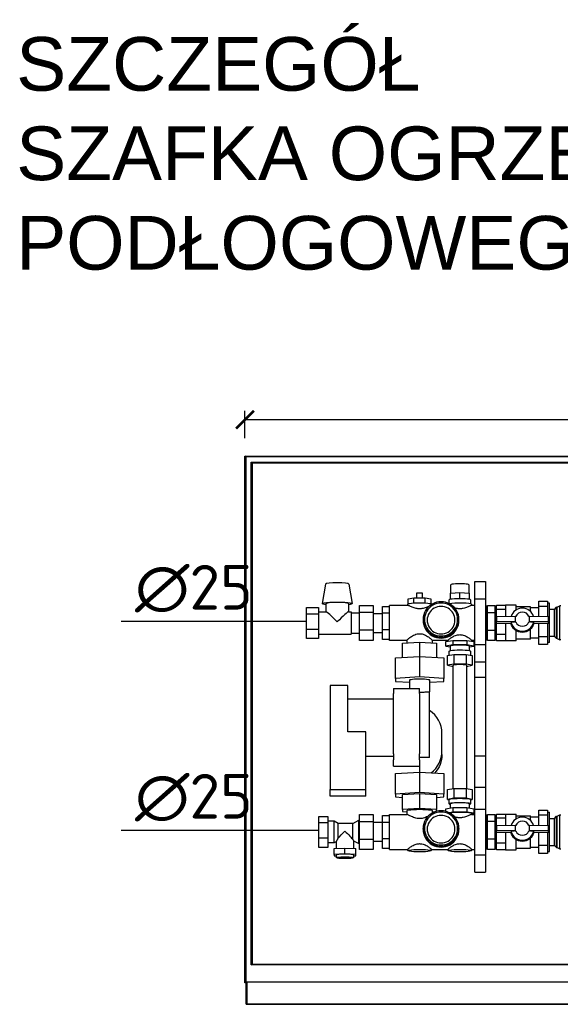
# Model space of a CAD drawing. Header units: millimetres. Extents: x -6697 to 21546, y -3389 to 18959.
# Tile 143 of 153: x 6585 to 6887, y 17878 to 18428. Entities that reach past the tile are written whole.
import ezdxf

# ---------------------------------------------------------------- set-up
doc = ezdxf.new("R2010")
doc.units = ezdxf.units.MM
doc.layers.add('2DH_PLS_P', color=5, linetype='Continuous', lineweight=25, true_color=0x0000ff)
doc.layers.add('2DH_PLS_Z', color=240, linetype='Continuous', lineweight=25, true_color=0xff003f)
doc.layers.add('JK-linie pomocnicze', color=40, linetype='Continuous', true_color=0xffbf00)
for name, color, linetype in [('JK-opis', 131, 'Continuous'), ('JK-ramka i tabelka', 1, 'Continuous'), ('opisy', 7, 'Continuous')]:
    doc.layers.add(name, color=color, linetype=linetype)
doc.styles.get("Standard").update_dxf_attribs({"font": 'arial.ttf'})
doc.styles.add('WYM--ROMANSSHX-08', font='ROMANS.SHX', dxfattribs={"width": 0.8})
doc.dimstyles.new('ROMANSSHX-K1000250811010', dxfattribs={"dimscale": 100, "dimtxt": 0.2, "dimasz": 0.1, "dimexe": 0.05, "dimexo": 0.1, "dimgap": 0.09, "dimtad": 1, "dimdec": 1, "dimrnd": 0.5, "dimdsep": 46, "dimtxsty": 'WYM--ROMANSSHX-08', "dimblk1": 'ARCHTICK', "dimblk2": 'ARCHTICK', "dimsah": 1, "dimcen": 0.1, "dimclrd": 1, "dimclre": 1, "dimclrt": 2, "dimazin": 0, "dimtfac": 1, "dimtdec": 1, "dimtix": 1, "dimtmove": 2, "dimatfit": 3, "dimfxl": 1, "dimtolj": 1, "dimarcsym": 0})

# ---------------------------------------------------------------- blocks, each defined once
blk = doc.blocks.new('_ArchTick')
at = {"color": 0, "linetype": 'ByBlock', "const_width": 0.15}
blk.add_lwpolyline([(-0.5, -0.5), (0.5, 0.5)], dxfattribs=at)
blk = doc.blocks.new('*D208')
at = {"layer": 'Defpoints', "color": 0, "transparency": 16777216}
for p in [(7183.54, 18204.39), (6710.54, 18184.04), (7183.54, 18184.04)]:
    blk.add_point(p, dxfattribs=at)
at = {"layer": 'JK-ramka i tabelka', "color": 1, "lineweight": -2, "transparency": 16777216}
for p, q in [((6710.54, 18194.04), (6710.54, 18209.39)), ((7183.54, 18194.04), (7183.54, 18209.39)), ((6710.54, 18204.39), (7183.54, 18204.39))]:
    blk.add_line(p, q, dxfattribs=at)
at = {"layer": 'JK-ramka i tabelka', "color": 1, "lineweight": -2, "transparency": 16777216, "xscale": 10, "yscale": 10, "zscale": 10, "rotation": 180}
blk.add_blockref('_ArchTick', (6710.54, 18204.39), dxfattribs=at)
at = {"layer": 'JK-ramka i tabelka', "color": 1, "lineweight": -2, "transparency": 16777216, "xscale": 10, "yscale": 10, "zscale": 10}
blk.add_blockref('_ArchTick', (7183.54, 18204.39), dxfattribs=at)
at = {"layer": 'JK-ramka i tabelka', "color": 2, "transparency": 16777216, "insert": (6947.04, 18223.39), "char_height": 20, "attachment_point": 5, "style": 'WYM--ROMANSSHX-08'}
blk.add_mtext('\\A1;950', dxfattribs=at)

msp = doc.modelspace()

# ---------------------------------------------------------------- linework, layer by layer
at = {"layer": '2DH_PLS_P'}
msp.add_line((6751.86, 17974.68), (6641.42, 17974.68), dxfattribs=at)
at = {"layer": '2DH_PLS_Z'}
msp.add_line((6744.86, 18091.52), (6641.42, 18091.52), dxfattribs=at)
at = {"layer": 'JK-linie pomocnicze', "extrusion": (0, 1, 2.22045e-16)}
for p, q in [((6710.54, 17889.54), (6710.54, 18184.04)), ((6710.54, 18184.04), (7183.54, 18184.04)), ((6711.04, 18183.54), (6710.54, 18184.04)), ((6711.04, 18183.54), (6711.04, 17890.04)), ((7183.04, 18183.54), (6711.04, 18183.54)), ((6714.04, 17899.54), (6714.04, 18180.54)), ((6714.04, 18180.54), (7180.04, 18180.54)), ((6714.54, 18180.04), (6714.04, 18180.54)), ((7179.54, 18180.04), (6714.54, 18180.04)), ((6714.54, 18180.04), (6714.54, 17900.04)), ((6714.54, 18180.04), (6714.54, 17900.04)), ((7179.54, 18180.04), (6714.54, 18180.04)), ((6714.54, 18180.04), (6714.54, 17900.04)), ((7179.54, 18180.04), (6714.54, 18180.04)), ((6714.04, 17899.54), (6714.54, 17900.04)), ((7180.04, 17899.54), (6714.04, 17899.54)), ((6714.54, 17900.04), (7179.54, 17900.04)), ((6714.54, 17900.04), (7179.54, 17900.04)), ((6714.54, 17900.04), (7179.54, 17900.04)), ((6710.54, 17889.54), (6711.04, 17890.04)), ((6711.04, 17890.04), (7183.04, 17890.04)), ((6711.18, 17889.54), (6711.54, 17889.89)), ((7182.54, 17889.89), (6711.54, 17889.89)), ((6711.54, 17889.89), (6711.54, 17877.89)), ((6711.18, 17889.54), (6710.54, 17889.54)), ((6711.18, 17877.54), (6711.18, 17889.54)), ((6711.54, 17877.89), (6711.18, 17877.54)), ((6711.18, 17877.54), (7182.89, 17877.54)), ((6711.54, 17877.89), (7182.54, 17877.89))]:
    msp.add_line(p, q, dxfattribs=at)
at = {"layer": 'JK-linie pomocnicze', "extrusion": (0, 1, 0)}
for p, q in [((6755.61, 18112.47), (6753.76, 18101.53)), ((6768.61, 18112.47), (6770.46, 18101.53)), ((6825.61, 18107.46), (6825.61, 18112.11)), ((6835.61, 18112.11), (6835.61, 18107.46)), ((6839.01, 18113.89), (6845.01, 18113.89)), ((6839.01, 18104.14), (6839.01, 18113.89)), ((6845.01, 18113.89), (6845.01, 18104.14)), ((6801.76, 18104.15), (6804.94, 18104.73)), ((6804.94, 18104.73), (6811.29, 18104.73)), ((6804.94, 18101.77), (6804.94, 18104.73)), ((6806.61, 18104.73), (6806.61, 18107.64)), ((6809.61, 18107.64), (6809.61, 18104.73)), ((6811.29, 18104.73), (6814.46, 18104.15)), ((6811.29, 18101.77), (6811.29, 18104.73)), ((6825.42, 18107.45), (6830.61, 18107.77)), ((6825.42, 18103.97), (6825.42, 18107.45)), ((6830.61, 18107.77), (6835.81, 18107.45)), ((6830.61, 18104.29), (6830.61, 18107.77)), ((6835.81, 18107.45), (6835.81, 18103.97)), ((6744.86, 18095.83), (6744.86, 18099.34)), ((6744.86, 18099.34), (6751.61, 18099.34)), ((6751.61, 18099.34), (6751.61, 18095.83)), ((6755.86, 18096.98), (6755.86, 18101.52)), ((6768.36, 18101.52), (6768.36, 18096.98)), ((6774.61, 18100.49), (6782.11, 18100.49)), ((6774.61, 18096.51), (6774.61, 18100.49)), ((6782.11, 18100.49), (6782.11, 18096.51)), ((6787.36, 18096.17), (6787.36, 18099.91)), ((6787.36, 18099.91), (6791.36, 18099.91)), ((6791.36, 18081.03), (6791.36, 18100.48)), ((6801.7, 18100.48), (6791.36, 18100.48)), ((6801.61, 18100.48), (6801.61, 18101.17)), ((6801.76, 18101.31), (6801.76, 18104.15)), ((6814.46, 18104.15), (6814.46, 18101.31)), ((6814.61, 18101.17), (6814.61, 18100.99)), ((6824.61, 18101.56), (6824.61, 18103.65)), ((6836.61, 18103.65), (6836.61, 18101.43)), ((6839.01, 18100.48), (6837.03, 18100.48)), ((6837.11, 18101.17), (6837.11, 18100.48)), ((6839.01, 18104.14), (6845.01, 18104.14)), ((6839.01, 18078.64), (6839.01, 18104.14)), ((6845.01, 18104.14), (6845.01, 18078.64)), ((6845.11, 18100.48), (6845.01, 18100.48)), ((6845.11, 18100.48), (6845.11, 18081.03)), ((6846.11, 18099.1), (6845.11, 18099.1)), ((6846.11, 18096.51), (6846.11, 18100.49)), ((6846.11, 18100.49), (6850.11, 18100.49)), ((6850.11, 18100.49), (6850.11, 18096.51)), ((6851.11, 18099.1), (6850.11, 18099.1)), ((6851.11, 18100.68), (6856.11, 18100.68)), ((6851.11, 18098.52), (6851.11, 18100.68)), ((6856.11, 18100.74), (6856.11, 18094.46)), ((6862.11, 18100.74), (6856.11, 18100.74)), ((6862.11, 18098.09), (6862.11, 18100.74)), ((6870.11, 18099.74), (6862.11, 18099.74)), ((6870.11, 18097.14), (6870.11, 18099.74)), ((6874.76, 18099.23), (6870.11, 18099.23)), ((6874.76, 18102.84), (6879.61, 18102.84)), ((6874.76, 18100.2), (6874.76, 18102.84)), ((6874.76, 18100.2), (6879.61, 18100.2)), ((6874.76, 18094.45), (6874.76, 18100.2)), ((6879.61, 18102.84), (6879.61, 18100.2)), ((6880.76, 18101.73), (6879.61, 18101.73)), ((6879.61, 18100.2), (6879.61, 18094.56)), ((6880.76, 18091.89), (6880.76, 18101.73)), ((6883.51, 18098.23), (6884.51, 18099.48)), ((6884.51, 18091.65), (6884.51, 18099.48)), ((6885.01, 18099.48), (6884.51, 18099.48)), ((6885.01, 18099.48), (6886.41, 18100.23)), ((6885.01, 18091.65), (6885.01, 18099.48)), ((6886.41, 18091.73), (6886.41, 18100.23)), ((6887.01, 18100.23), (6886.41, 18100.23)), ((6744.86, 18087.21), (6744.86, 18095.83)), ((6744.86, 18095.83), (6751.61, 18095.83)), ((6751.61, 18096.98), (6755.9, 18096.98)), ((6751.61, 18095.83), (6751.61, 18087.21)), ((6768.33, 18096.98), (6769.86, 18096.98)), ((6769.86, 18096.98), (6769.86, 18084.51)), ((6769.86, 18096.48), (6774.61, 18096.48)), ((6782.11, 18096.51), (6774.61, 18096.51)), ((6774.61, 18086.75), (6774.61, 18096.51)), ((6782.11, 18096.51), (6782.11, 18086.75)), ((6782.11, 18095.98), (6787.36, 18095.98)), ((6791.36, 18096.17), (6787.36, 18096.17)), ((6787.36, 18086.98), (6787.36, 18096.17)), ((6846.11, 18086.75), (6846.11, 18096.51)), ((6846.11, 18096.51), (6850.11, 18096.51)), ((6850.11, 18096.51), (6850.11, 18086.75)), ((6850.51, 18093.65), (6851.11, 18094.57)), ((6850.51, 18093.65), (6850.51, 18090.66)), ((6851.11, 18098.52), (6856.11, 18098.52)), ((6851.11, 18094.57), (6851.11, 18098.52)), ((6851.11, 18094.57), (6851.11, 18091.59)), ((6851.11, 18094.57), (6861.51, 18094.33)), ((6861.51, 18094.33), (6861.51, 18091.35)), ((6861.81, 18094.33), (6861.51, 18094.33)), ((6869.51, 18094.33), (6869.22, 18094.33)), ((6869.51, 18094.33), (6879.91, 18094.57)), ((6869.51, 18091.35), (6869.51, 18094.33)), ((6879.91, 18094.57), (6879.91, 18091.59)), ((6879.91, 18094.57), (6880.51, 18093.65)), ((6880.51, 18090.66), (6880.51, 18093.65)), ((6883.51, 18098.23), (6880.76, 18098.23)), ((6883.51, 18091.52), (6883.51, 18098.23)), ((6810.11, 18092.68), (6810.11, 18092.23)), ((6830.11, 18092.23), (6830.11, 18092.68)), ((6851.11, 18091.59), (6850.51, 18090.66)), ((6850.51, 18090.66), (6859.19, 18090.66)), ((6861.51, 18091.35), (6851.11, 18091.59)), ((6851.11, 18084.44), (6851.11, 18090.66)), ((6856.11, 18090.66), (6856.11, 18080.71)), ((6859.19, 18091.09), (6859.19, 18090.66)), ((6861.51, 18091.35), (6861.81, 18091.35)), ((6869.22, 18091.35), (6869.51, 18091.35)), ((6879.91, 18091.59), (6869.51, 18091.35)), ((6871.84, 18090.66), (6871.84, 18091.09)), ((6871.84, 18090.66), (6880.51, 18090.66)), ((6874.76, 18083.08), (6874.76, 18090.66)), ((6879.61, 18090.66), (6879.61, 18083.08)), ((6880.51, 18090.66), (6879.91, 18091.59)), ((6880.76, 18079.73), (6880.76, 18091.89)), ((6883.51, 18083.23), (6883.51, 18091.52)), ((6884.51, 18081.98), (6884.51, 18091.65)), ((6885.01, 18081.98), (6885.01, 18091.65)), ((6886.41, 18081.23), (6886.41, 18091.73)), ((6744.86, 18082.11), (6744.86, 18087.21)), ((6744.86, 18087.21), (6751.61, 18087.21)), ((6751.61, 18087.21), (6751.61, 18082.11)), ((6751.61, 18084.48), (6769.86, 18084.48)), ((6769.86, 18084.98), (6774.61, 18084.98)), ((6769.86, 18084.51), (6769.86, 18084.48)), ((6782.11, 18086.75), (6774.61, 18086.75)), ((6774.61, 18080.97), (6774.61, 18086.75)), ((6782.11, 18086.75), (6782.11, 18080.97)), ((6782.11, 18085.48), (6787.36, 18085.48)), ((6791.36, 18086.98), (6787.36, 18086.98)), ((6787.36, 18081.54), (6787.36, 18086.98)), ((6846.11, 18082.35), (6845.11, 18082.35)), ((6846.11, 18080.97), (6846.11, 18086.75)), ((6846.11, 18086.75), (6850.11, 18086.75)), ((6850.11, 18086.75), (6850.11, 18080.97)), ((6851.11, 18082.35), (6850.11, 18082.35)), ((6851.11, 18084.44), (6856.11, 18084.44)), ((6851.11, 18080.77), (6851.11, 18084.44)), ((6862.11, 18080.71), (6862.11, 18086.38)), ((6870.11, 18081.71), (6870.11, 18087.32)), ((6874.76, 18083.08), (6879.61, 18083.08)), ((6874.76, 18078.62), (6874.76, 18083.08)), ((6879.61, 18083.08), (6879.61, 18078.62)), ((6883.51, 18083.23), (6880.76, 18083.23)), ((6883.51, 18083.23), (6884.51, 18081.98)), ((6751.61, 18082.11), (6744.86, 18082.11)), ((6782.11, 18080.97), (6774.61, 18080.97)), ((6791.36, 18081.54), (6787.36, 18081.54)), ((6791.36, 18080.98), (6791.36, 18081.03)), ((6801.11, 18080.98), (6791.36, 18080.98)), ((6798.61, 18079.37), (6808.11, 18079.95)), ((6798.61, 18071.41), (6798.61, 18079.37)), ((6801.11, 18079.53), (6801.11, 18081.03)), ((6808.11, 18079.95), (6808.11, 18071.99)), ((6808.11, 18079.95), (6817.61, 18079.37)), ((6815.11, 18081.03), (6815.11, 18079.53)), ((6824.11, 18080.98), (6815.11, 18080.98)), ((6817.61, 18079.37), (6817.61, 18071.41)), ((6822.82, 18080.29), (6826.72, 18081)), ((6822.82, 18077.8), (6822.82, 18080.29)), ((6826.72, 18078.51), (6822.82, 18077.8)), ((6822.82, 18077.8), (6825.36, 18077.33)), ((6824.11, 18080.52), (6824.11, 18081.03)), ((6825.36, 18075.3), (6825.36, 18077.8)), ((6826.72, 18081), (6826.72, 18078.51)), ((6826.72, 18081), (6834.51, 18081)), ((6834.51, 18078.51), (6826.72, 18078.51)), ((6834.51, 18081), (6834.51, 18078.51)), ((6834.51, 18081), (6838.41, 18080.29)), ((6838.41, 18077.8), (6834.51, 18078.51)), ((6835.86, 18077.33), (6838.41, 18077.8)), ((6835.86, 18077.8), (6835.86, 18075.3)), ((6837.11, 18081.03), (6837.11, 18080.52)), ((6839.01, 18080.98), (6837.11, 18080.98)), ((6838.41, 18080.29), (6838.41, 18077.8)), ((6839.01, 18078.64), (6845.01, 18078.64)), ((6839.01, 18068.98), (6839.01, 18078.64)), ((6845.11, 18080.98), (6845.01, 18080.98)), ((6845.01, 18078.64), (6845.01, 18068.98)), ((6845.11, 18081.03), (6845.11, 18080.98)), ((6850.11, 18080.97), (6846.11, 18080.97)), ((6856.11, 18080.77), (6851.11, 18080.77)), ((6862.11, 18080.71), (6856.11, 18080.71)), ((6870.11, 18081.71), (6862.11, 18081.71)), ((6874.76, 18082.23), (6870.11, 18082.23)), ((6879.61, 18078.62), (6874.76, 18078.62)), ((6880.76, 18079.73), (6879.61, 18079.73)), ((6885.01, 18081.98), (6884.51, 18081.98)), ((6885.01, 18081.98), (6886.41, 18081.23)), ((6887.01, 18081.23), (6886.41, 18081.23)), ((6794.61, 18071.17), (6808.11, 18071.99)), ((6808.11, 18071.99), (6808.11, 18060.56)), ((6808.11, 18071.99), (6821.61, 18071.17)), ((6823.69, 18072.53), (6827.15, 18073.16)), ((6823.69, 18067.06), (6823.69, 18072.53)), ((6824.71, 18072.72), (6824.71, 18075.02)), ((6827.15, 18073.16), (6827.15, 18067.69)), ((6827.15, 18073.16), (6834.08, 18073.16)), ((6834.08, 18073.16), (6834.08, 18067.69)), ((6834.08, 18073.16), (6837.54, 18072.53)), ((6836.51, 18075.02), (6836.51, 18072.72)), ((6837.54, 18072.53), (6837.54, 18067.06)), ((6794.61, 18059.73), (6794.61, 18071.17)), ((6821.61, 18071.17), (6821.61, 18059.73)), ((6827.15, 18067.69), (6823.69, 18067.06)), ((6823.69, 18067.06), (6826.86, 18066.48)), ((6826.86, 17998.13), (6826.86, 18067.06)), ((6834.08, 18067.69), (6827.15, 18067.69)), ((6837.54, 18067.06), (6834.08, 18067.69)), ((6834.36, 18066.48), (6837.54, 18067.06)), ((6834.36, 18067.06), (6834.36, 17998.13)), ((6839.01, 18068.98), (6845.01, 18068.98)), ((6839.01, 18060.48), (6839.01, 18068.98)), ((6845.01, 18068.98), (6845.01, 18060.48)), ((6808.11, 18060.56), (6794.61, 18059.73)), ((6821.61, 18059.73), (6808.11, 18060.56)), ((6839.01, 18060.48), (6845.01, 18060.48)), ((6839.01, 18016.51), (6839.01, 18060.48)), ((6845.01, 18060.48), (6845.01, 18016.51)), ((6758.11, 18055.79), (6758.11, 17997.61)), ((6768.11, 18055.79), (6758.11, 18055.79)), ((6768.11, 18029.81), (6768.11, 18055.79)), ((6794.61, 18059.73), (6794.61, 18058.08)), ((6794.61, 18058.08), (6802.61, 18057.59)), ((6802.61, 18054.01), (6802.61, 18058.91)), ((6813.61, 18058.91), (6813.61, 18052.31)), ((6813.61, 18057.59), (6821.61, 18058.08)), ((6821.61, 18058.08), (6821.61, 18059.73)), ((6793.61, 18054.01), (6793.61, 18051.33)), ((6793.61, 18054.01), (6808.11, 18054.01)), ((6793.61, 18017.52), (6793.61, 18051.33)), ((6808.11, 18051.33), (6808.11, 18054.01)), ((6808.11, 18051.33), (6808.11, 18034.42)), ((6813.19, 18052.31), (6813.61, 18052.31)), ((6813.61, 18015.5), (6813.61, 18052.31)), ((6768.11, 18048.31), (6793.61, 18048.31)), ((6808.11, 18034.42), (6808.11, 18017.52)), ((6778.11, 18029.81), (6768.11, 18029.81)), ((6778.11, 17997.61), (6778.11, 18029.81)), ((6820.61, 18019.09), (6820.61, 18029.03)), ((6778.11, 18016.31), (6793.61, 18016.31)), ((6793.61, 18017.52), (6793.61, 18014.22)), ((6808.11, 18014.22), (6808.11, 18017.52)), ((6820.61, 18017.18), (6820.61, 18019.09)), ((6839.01, 18016.51), (6845.01, 18016.51)), ((6839.01, 17999.01), (6839.01, 18016.51)), ((6845.01, 18016.51), (6845.01, 17999.01)), ((6793.61, 18010.62), (6793.61, 18014.22)), ((6813.61, 18015.5), (6808.11, 18015.5)), ((6808.11, 18014.22), (6808.11, 18013.37)), ((6808.11, 18013.37), (6808.11, 18007.36)), ((6793.61, 18010.62), (6793.61, 18010.6)), ((6793.61, 18010.6), (6808.11, 18010.6)), ((6794.61, 18006.53), (6808.11, 18007.36)), ((6794.61, 17995.1), (6794.61, 18006.53)), ((6808.11, 18007.36), (6808.11, 17995.92)), ((6808.11, 18007.36), (6821.61, 18006.53)), ((6821.61, 18006.53), (6821.61, 17995.1)), ((6758.11, 17997.61), (6778.11, 17997.61)), ((6758.11, 17993.91), (6758.11, 17997.61)), ((6778.11, 17993.91), (6778.11, 17997.61)), ((6808.11, 17995.92), (6794.61, 17995.1)), ((6794.61, 17995.1), (6794.61, 17993.45)), ((6798.61, 17994.85), (6808.11, 17995.43)), ((6798.61, 17986.4), (6798.61, 17994.85)), ((6821.61, 17995.1), (6808.11, 17995.92)), ((6808.11, 17995.43), (6808.11, 17986.98)), ((6808.11, 17995.43), (6817.61, 17994.85)), ((6817.61, 17994.85), (6817.61, 17986.4)), ((6821.61, 17993.45), (6821.61, 17995.1)), ((6823.69, 17997.55), (6827.15, 17998.19)), ((6823.69, 17992.08), (6823.69, 17997.55)), ((6827.15, 17998.19), (6827.15, 17992.72)), ((6827.15, 17998.19), (6834.08, 17998.19)), ((6834.08, 17998.19), (6834.08, 17992.72)), ((6834.08, 17998.19), (6837.54, 17997.55)), ((6837.54, 17997.55), (6837.54, 17992.08)), ((6839.01, 17999.01), (6845.01, 17999.01)), ((6839.01, 17986.64), (6839.01, 17999.01)), ((6845.01, 17999.01), (6845.01, 17986.64)), ((6778.11, 17993.91), (6758.11, 17993.91)), ((6794.61, 17993.45), (6798.61, 17993.2)), ((6817.61, 17993.2), (6821.61, 17993.45)), ((6827.15, 17992.72), (6823.69, 17992.08)), ((6823.69, 17992.08), (6824.71, 17991.89)), ((6824.71, 17989.6), (6824.71, 17992.08)), ((6825.36, 17987.28), (6825.36, 17989.6)), ((6834.08, 17992.72), (6827.15, 17992.72)), ((6837.54, 17992.08), (6834.08, 17992.72)), ((6835.86, 17989.6), (6835.86, 17987.28)), ((6836.51, 17992.08), (6836.51, 17989.6)), ((6836.51, 17991.89), (6837.54, 17992.08)), ((6774.61, 17983.65), (6782.11, 17983.65)), ((6774.61, 17979.66), (6774.61, 17983.65)), ((6782.11, 17983.65), (6782.11, 17979.66)), ((6791.36, 17964.19), (6791.36, 17983.64)), ((6791.36, 17983.64), (6801.19, 17983.64)), ((6808.11, 17986.98), (6798.61, 17986.4)), ((6798.61, 17986.4), (6798.61, 17985.24)), ((6798.61, 17985.24), (6801.11, 17985.09)), ((6801.11, 17983.64), (6801.11, 17985.82)), ((6817.61, 17986.4), (6808.11, 17986.98)), ((6815.11, 17985.82), (6815.11, 17984.45)), ((6815.11, 17985.09), (6816.68, 17985.18)), ((6817.61, 17985.47), (6817.61, 17986.4)), ((6822.82, 17986.81), (6826.72, 17987.53)), ((6822.82, 17985.42), (6822.82, 17986.81)), ((6826.72, 17985.04), (6824.71, 17984.67)), ((6826.72, 17987.53), (6826.72, 17985.04)), ((6826.72, 17987.53), (6834.51, 17987.53)), ((6834.51, 17985.04), (6826.72, 17985.04)), ((6834.51, 17987.53), (6834.51, 17985.04)), ((6834.51, 17987.53), (6838.41, 17986.81)), ((6838.41, 17984.33), (6834.51, 17985.04)), ((6837.03, 17983.64), (6839.01, 17983.64)), ((6837.11, 17984.09), (6838.41, 17984.33)), ((6837.11, 17984.33), (6837.11, 17983.64)), ((6838.41, 17986.81), (6838.41, 17984.33)), ((6839.01, 17986.64), (6845.01, 17986.64)), ((6839.01, 17961.14), (6839.01, 17986.64)), ((6845.01, 17986.64), (6845.01, 17961.14)), ((6845.01, 17983.64), (6845.11, 17983.64)), ((6845.11, 17983.64), (6845.11, 17964.19)), ((6846.11, 17979.66), (6846.11, 17983.65)), ((6846.11, 17983.65), (6850.11, 17983.65)), ((6850.11, 17983.65), (6850.11, 17979.66)), ((6851.11, 17983.84), (6856.11, 17983.84)), ((6851.11, 17981.67), (6851.11, 17983.84)), ((6856.11, 17983.9), (6856.11, 17977.62)), ((6856.11, 17983.9), (6862.11, 17983.9)), ((6862.11, 17981.25), (6862.11, 17983.9)), ((6874.76, 17985.99), (6879.61, 17985.99)), ((6874.76, 17983.36), (6874.76, 17985.99)), ((6879.61, 17983.36), (6874.76, 17983.36)), ((6874.76, 17977.61), (6874.76, 17983.36)), ((6879.61, 17985.99), (6879.61, 17983.36)), ((6879.61, 17984.89), (6880.76, 17984.89)), ((6879.61, 17983.36), (6879.61, 17977.72)), ((6880.76, 17975.05), (6880.76, 17984.89)), ((6885.01, 17982.64), (6886.41, 17983.39)), ((6886.41, 17974.89), (6886.41, 17983.39)), ((6886.41, 17983.39), (6887.01, 17983.39)), ((6751.86, 17978.98), (6751.86, 17982.5)), ((6751.86, 17982.5), (6756.86, 17982.5)), ((6756.86, 17978.98), (6751.86, 17978.98)), ((6751.86, 17970.37), (6751.86, 17978.98)), ((6756.86, 17982.5), (6756.86, 17978.98)), ((6760.41, 17980.01), (6756.86, 17980.01)), ((6756.86, 17978.98), (6756.86, 17970.37)), ((6760.41, 17967.8), (6760.41, 17980.01)), ((6762.61, 17978.64), (6760.41, 17980.01)), ((6762.61, 17970.41), (6762.61, 17978.64)), ((6770.86, 17978.64), (6762.61, 17978.64)), ((6770.86, 17978.64), (6774.11, 17980.39)), ((6770.86, 17969.64), (6770.86, 17978.64)), ((6774.11, 17967.42), (6774.11, 17980.39)), ((6774.61, 17980.39), (6774.11, 17980.39)), ((6774.61, 17979.66), (6782.11, 17979.66)), ((6774.61, 17969.9), (6774.61, 17979.66)), ((6782.11, 17979.66), (6782.11, 17969.9)), ((6787.36, 17979.14), (6782.11, 17979.14)), ((6787.36, 17979.32), (6787.36, 17983.07)), ((6787.36, 17983.07), (6791.36, 17983.07)), ((6787.36, 17970.14), (6787.36, 17979.32)), ((6787.36, 17979.32), (6791.36, 17979.32)), ((6845.11, 17982.26), (6846.11, 17982.26)), ((6850.11, 17979.66), (6846.11, 17979.66)), ((6846.11, 17969.9), (6846.11, 17979.66)), ((6850.11, 17982.26), (6851.11, 17982.26)), ((6850.11, 17979.66), (6850.11, 17969.9)), ((6856.11, 17981.67), (6851.11, 17981.67)), ((6851.11, 17977.73), (6851.11, 17981.67)), ((6862.11, 17982.9), (6870.11, 17982.9)), ((6870.11, 17980.3), (6870.11, 17982.9)), ((6870.11, 17982.39), (6874.76, 17982.39)), ((6880.76, 17981.39), (6883.51, 17981.39)), ((6883.51, 17981.39), (6884.51, 17982.64)), ((6883.51, 17974.68), (6883.51, 17981.39)), ((6884.51, 17974.81), (6884.51, 17982.64)), ((6884.51, 17982.64), (6885.01, 17982.64)), ((6885.01, 17974.81), (6885.01, 17982.64)), ((6810.11, 17975.39), (6810.11, 17975.84)), ((6830.11, 17975.84), (6830.11, 17975.39)), ((6850.51, 17976.81), (6851.11, 17977.73)), ((6850.51, 17976.81), (6850.51, 17973.82)), ((6851.11, 17974.75), (6850.51, 17973.82)), ((6850.51, 17973.82), (6859.19, 17973.82)), ((6851.11, 17977.73), (6851.11, 17974.75)), ((6851.11, 17977.73), (6861.51, 17977.49)), ((6861.51, 17974.51), (6851.11, 17974.75)), ((6851.11, 17967.59), (6851.11, 17973.82)), ((6856.11, 17973.82), (6856.11, 17963.87)), ((6859.19, 17974.25), (6859.19, 17973.82)), ((6861.51, 17977.49), (6861.51, 17974.51)), ((6861.81, 17977.49), (6861.51, 17977.49)), ((6861.51, 17974.51), (6861.81, 17974.51)), ((6869.51, 17977.49), (6869.22, 17977.49)), ((6869.22, 17974.51), (6869.51, 17974.51)), ((6869.51, 17977.49), (6879.91, 17977.73)), ((6869.51, 17974.51), (6869.51, 17977.49)), ((6879.91, 17974.75), (6869.51, 17974.51)), ((6871.84, 17973.82), (6871.84, 17974.25)), ((6871.84, 17973.82), (6880.51, 17973.82)), ((6874.76, 17966.23), (6874.76, 17973.82)), ((6879.61, 17973.82), (6879.61, 17966.23)), ((6879.91, 17977.73), (6879.91, 17974.75)), ((6879.91, 17977.73), (6880.51, 17976.81)), ((6880.51, 17973.82), (6879.91, 17974.75)), ((6880.51, 17973.82), (6880.51, 17976.81)), ((6880.76, 17962.89), (6880.76, 17975.05)), ((6883.51, 17966.39), (6883.51, 17974.68)), ((6884.51, 17965.14), (6884.51, 17974.81)), ((6885.01, 17965.14), (6885.01, 17974.81)), ((6886.41, 17964.39), (6886.41, 17974.89)), ((6756.86, 17970.37), (6751.86, 17970.37)), ((6751.86, 17965.27), (6751.86, 17970.37)), ((6756.86, 17970.37), (6756.86, 17965.27)), ((6760.41, 17967.76), (6756.86, 17967.76)), ((6761.66, 17968.54), (6760.41, 17967.76)), ((6760.41, 17967.76), (6760.41, 17967.8)), ((6761.66, 17964.63), (6761.66, 17968.57)), ((6771.16, 17969), (6771.16, 17964.63)), ((6771.16, 17968.97), (6774.11, 17967.39)), ((6774.11, 17967.39), (6774.11, 17967.42)), ((6774.61, 17967.39), (6774.11, 17967.39)), ((6774.61, 17969.9), (6782.11, 17969.9)), ((6774.61, 17964.13), (6774.61, 17969.9)), ((6782.11, 17969.9), (6782.11, 17964.13)), ((6787.36, 17968.64), (6782.11, 17968.64)), ((6787.36, 17964.7), (6787.36, 17970.14)), ((6787.36, 17970.14), (6791.36, 17970.14)), ((6850.11, 17969.9), (6846.11, 17969.9)), ((6846.11, 17964.13), (6846.11, 17969.9)), ((6850.11, 17969.9), (6850.11, 17964.13)), ((6856.11, 17967.59), (6851.11, 17967.59)), ((6851.11, 17963.93), (6851.11, 17967.59)), ((6862.11, 17963.87), (6862.11, 17969.54)), ((6870.11, 17964.87), (6870.11, 17970.48)), ((6756.86, 17965.27), (6751.86, 17965.27)), ((6760.41, 17964.56), (6766.41, 17964.92)), ((6760.41, 17961.33), (6760.41, 17964.56)), ((6766.41, 17961.69), (6760.41, 17961.33)), ((6760.41, 17961.33), (6760.41, 17960.59)), ((6766.41, 17964.92), (6772.41, 17964.56)), ((6766.41, 17961.69), (6766.41, 17964.92)), ((6772.41, 17961.33), (6766.41, 17961.69)), ((6772.41, 17961.33), (6772.41, 17964.56)), ((6772.41, 17960.59), (6772.41, 17961.33)), ((6782.11, 17964.13), (6774.61, 17964.13)), ((6791.36, 17964.7), (6787.36, 17964.7)), ((6791.36, 17964.14), (6791.36, 17964.19)), ((6791.36, 17964.14), (6801.61, 17964.14)), ((6801.61, 17963.44), (6801.61, 17964.19)), ((6814.61, 17964.19), (6814.61, 17963.44)), ((6814.61, 17964.14), (6824.11, 17964.14)), ((6824.11, 17963.44), (6824.11, 17964.19)), ((6837.11, 17964.19), (6837.11, 17963.44)), ((6837.11, 17964.14), (6839.01, 17964.14)), ((6845.01, 17964.14), (6845.11, 17964.14)), ((6845.11, 17965.51), (6846.11, 17965.51)), ((6845.11, 17964.19), (6845.11, 17964.14)), ((6850.11, 17964.13), (6846.11, 17964.13)), ((6850.11, 17965.51), (6851.11, 17965.51)), ((6856.11, 17963.93), (6851.11, 17963.93)), ((6856.11, 17963.87), (6862.11, 17963.87)), ((6862.11, 17964.87), (6870.11, 17964.87)), ((6870.11, 17965.39), (6874.76, 17965.39)), ((6879.61, 17966.23), (6874.76, 17966.23)), ((6874.76, 17961.78), (6874.76, 17966.23)), ((6879.61, 17961.78), (6874.76, 17961.78)), ((6879.61, 17966.23), (6879.61, 17961.78)), ((6879.61, 17962.89), (6880.76, 17962.89)), ((6880.76, 17966.39), (6883.51, 17966.39)), ((6883.51, 17966.39), (6884.51, 17965.14)), ((6884.51, 17965.14), (6885.01, 17965.14)), ((6885.01, 17965.14), (6886.41, 17964.39)), ((6886.41, 17964.39), (6887.01, 17964.39)), ((6760.41, 17960.59), (6761.66, 17960.52)), ((6761.66, 17959.47), (6761.66, 17960.96)), ((6771.16, 17960.96), (6771.16, 17959.47)), ((6771.16, 17960.52), (6772.41, 17960.59)), ((6839.01, 17951.39), (6839.01, 17961.14)), ((6839.01, 17961.14), (6845.01, 17961.14)), ((6845.01, 17961.14), (6845.01, 17951.39)), ((6839.01, 17951.39), (6845.01, 17951.39))]:
    msp.add_line(p, q, dxfattribs=at)
at = {"layer": 'JK-linie pomocnicze'}
for centre, major_axis, ratio, start_param, end_param in [((6762.11, 18112.45), (6.5, 0), 0.105786, 0.017893, 3.1237), ((6830.61, 18112.11), (5, 0), 0.105786, 0, 3.141593), ((6762.11, 18101.52), (6.25, 0), 0.105786, 0, 3.141593), ((6808.11, 18101.17), (6.5, 0), 0.105786, 0, 3.141593), ((6820.11, 18092.68), (10, 0), 0.994389, 0, 3.141593), ((6820.11, 18092.68), (9.25, 0), 0.994389, 0, 3.141593), ((6820.11, 18092.31), (7.75, 0), 0.994389, 0, 3.141593), ((6830.61, 18103.65), (-6, 0), 0.105786, -0.523599, 0), ((6830.61, 18101.17), (6.5, 0), 0.105786, 0, 2.681275), ((6830.61, 18103.65), (-6, 0), 0.105786, -1.570796, -0.523599), ((6830.61, 18103.65), (-6, 0), 0.105786, -2.617994, -1.570796), ((6830.61, 18103.65), (6, 0), 0.105786, 0, 0.523599), ((6865.51, 18092.58), (6.5, 0), 0.994389, 0.283398, 2.858195), ((6762.11, 18090.73), (6.24, -6.24), 0.053042, 1.623789, 3.0886), ((6762.11, 18090.73), (-6.24, -6.24), 0.053042, -3.0886, -1.623789), ((6865.51, 18092.84), (4, 0), 0.994389, 0.384397, 2.757196), ((6820.11, 18092.68), (-10, 0), 0.994389, 0, 3.141593), ((6820.11, 18092.23), (-10, 0), 0.994389, 0, 3.141593), ((6820.11, 18092.68), (-9.25, 0), 0.994389, 0, 3.141593), ((6820.11, 18092.31), (-7.75, 0), 0.994389, 0, 3.141593), ((6865.51, 18092.58), (-6.5, 0), 0.994389, 0.232868, 2.908724), ((6865.51, 18092.84), (-4, 0), 0.994389, 0.384397, 2.757196), ((6830.61, 18077.8), (5.25, 0), 0.105786, 0, 3.141593), ((6830.61, 18067.06), (3.75, 0), 0.105786, 0, 3.141593), ((6805.34, 18029.03), (15.27, 0), 0.994389, 0, 0.998503), ((6805.34, 18019.09), (15.27, 0), 0.994389, -0.924911, 0), ((6830.61, 17989.6), (5.9, 0), 0.105786, 0, 3.141593), ((6830.61, 17989.6), (-5.9, 0), 0.105786, 0, 0.473823), ((6830.61, 17989.6), (5.25, 0), 0.105786, 0, 3.141593), ((6830.61, 17989.6), (5.9, 0), 0.105786, -0.473823, 0), ((6820.11, 17975.84), (10, 0), 0.994389, 0, 3.141593), ((6820.11, 17975.84), (9.25, 0), 0.994389, 0, 3.141593), ((6820.11, 17975.47), (7.75, 0), 0.994389, 0, 3.141593), ((6865.51, 17975.74), (6.5, 0), 0.994389, 0.283398, 2.858195), ((6865.51, 17976), (4, 0), 0.994389, 0.384397, 2.757196), ((6820.11, 17975.84), (-10, 0), 0.994389, 0, 3.141593), ((6820.11, 17975.39), (-10, 0), 0.994389, 0, 3.141593), ((6820.11, 17975.84), (-9.25, 0), 0.994389, 0, 3.141593), ((6820.11, 17975.47), (-7.75, 0), 0.994389, 0, 3.141593), ((6865.51, 17975.74), (-6.5, 0), 0.994389, 0.232868, 2.908724), ((6865.51, 17976), (-4, 0), 0.994389, 0.384397, 2.757196), ((6766.41, 17960.96), (4.75, 0), 0.105786, 0, 3.141593)]:
    msp.add_ellipse(centre, major_axis=major_axis, ratio=ratio, start_param=start_param, end_param=end_param, dxfattribs=at)
at = {"layer": 'JK-linie pomocnicze', "extrusion": (1.22465e-16, 0, -1)}
for centre, major_axis, ratio, start_param, end_param in [((6808.11, 18107.13), (5, 0), 0.105786, -1.875489, -1.266104), ((6762.11, 18101.52), (-8.35, 0), 0.105786, 0, 3.141593), ((6762.11, 18101.52), (-8.35, 0), 0.105786, -0.724995, 0), ((6865.51, 18091.89), (6.5, 0), 0.994389, 0.191012, 2.950581), ((6830.61, 18075.02), (-5.9, 0), 0.105786, 0, 3.141593), ((6805.34, 18017.18), (15.27, 0), 0.994389, 0, 0.749342), ((6830.61, 17992.08), (-5.9, 0), 0.105786, 0, 3.141593), ((6808.11, 17985.82), (-7, 0), 0.105786, 0, 3.141593), ((6830.61, 17984.33), (6.5, 0), 0.105786, -2.681275, 0), ((6766.41, 17973.89), (-4.74, 4.74), 0.053042, 1.517804, 2.731293), ((6865.51, 17975.05), (6.5, 0), 0.994389, 0.191012, 2.950581), ((6808.11, 17963.44), (-6.5, 0), 0.105786, 0, 3.141593), ((6808.11, 17963.44), (6.5, 0), 0.105786, 0, 3.141593), ((6830.61, 17963.44), (-6.5, 0), 0.105786, 0, 3.141593), ((6830.61, 17963.44), (6.5, 0), 0.105786, 0, 3.141593), ((6766.41, 17959.47), (-4.75, 0), 0.105786, 0, 3.141593), ((6766.41, 17959.47), (4.75, 0), 0.105786, 0, 3.141593)]:
    msp.add_ellipse(centre, major_axis=major_axis, ratio=ratio, start_param=start_param, end_param=end_param, dxfattribs=at)
at = {"layer": 'JK-linie pomocnicze', "extrusion": (1.22465e-16, 1.09476e-46, -1)}
msp.add_ellipse((6762.11, 18101.52), major_axis=(8.35, 0), ratio=0.105786, start_param=0, end_param=0.724995, dxfattribs=at)
at = {"layer": 'JK-linie pomocnicze', "extrusion": (1.22465e-16, 2.73691e-48, -1)}
msp.add_ellipse((6808.11, 18058.91), major_axis=(-5.5, 0), ratio=0.105786, start_param=0, end_param=3.141593, dxfattribs=at)
at = {"layer": 'JK-linie pomocnicze', "extrusion": (1.22465e-16, -1.2326e-32, -1)}
msp.add_ellipse((6766.41, 17973.89), major_axis=(4.74, 4.74), ratio=0.053042, start_param=-2.445099, end_param=-1.517804, dxfattribs=at)
at = {"layer": 'JK-linie pomocnicze'}
for points, knots in [([(6813.42, 18100.07), (6813.2, 18099.98), (6812.96, 18099.87), (6812.43, 18099.64), (6812.11, 18099.51), (6811.41, 18099.25), (6811.04, 18099.12), (6810.24, 18098.9), (6809.83, 18098.8), (6809.19, 18098.71), (6808.97, 18098.68), (6808.54, 18098.65), (6808.33, 18098.64), (6807.9, 18098.64), (6807.68, 18098.65), (6807.25, 18098.68), (6807.04, 18098.71), (6806.4, 18098.8), (6805.98, 18098.9), (6805.19, 18099.12), (6804.81, 18099.25), (6804.12, 18099.51), (6803.8, 18099.64), (6803.24, 18099.88), (6802.97, 18100), (6802.5, 18100.21), (6802.29, 18100.29), (6801.96, 18100.42), (6801.83, 18100.46), (6801.72, 18100.48), (6801.71, 18100.48), (6801.7, 18100.48)], [-53.350539, -53.350539, -53.350539, -53.350539, -51.062858, -51.062858, -48.49843, -48.49843, -45.934002, -45.934002, -43.369574, -43.369574, -42.08736, -42.08736, -40.805147, -40.805147, -39.522933, -39.522933, -38.240719, -38.240719, -35.676291, -35.676291, -33.111863, -33.111863, -30.547435, -30.547435, -28.01122, -28.01122, -25.475004, -25.475004, -22.938789, -22.938789, -22.443334, -22.443334, -22.443334, -22.443334]), ([(6837.03, 18100.48), (6837.02, 18100.48), (6837, 18100.48), (6836.9, 18100.46), (6836.77, 18100.42), (6836.43, 18100.29), (6836.23, 18100.21), (6835.75, 18100), (6835.49, 18099.88), (6834.93, 18099.64), (6834.61, 18099.51), (6833.91, 18099.25), (6833.54, 18099.12), (6832.74, 18098.9), (6832.33, 18098.8), (6831.69, 18098.71), (6831.47, 18098.68), (6831.04, 18098.65), (6830.83, 18098.64), (6830.4, 18098.64), (6830.18, 18098.65), (6829.75, 18098.68), (6829.54, 18098.71), (6828.9, 18098.8), (6828.48, 18098.9), (6827.97, 18099.04), (6827.85, 18099.08), (6827.74, 18099.11)], [-59.166959, -59.166959, -59.166959, -59.166959, -58.671504, -58.671504, -56.135289, -56.135289, -53.599073, -53.599073, -51.062858, -51.062858, -48.49843, -48.49843, -45.934002, -45.934002, -43.369574, -43.369574, -42.08736, -42.08736, -40.805147, -40.805147, -39.522933, -39.522933, -38.240719, -38.240719, -35.676291, -35.676291, -34.919298, -34.919298, -34.919298, -34.919298]), ([(6801.11, 18081.03), (6801.11, 18081.08), (6801.16, 18081.16), (6801.35, 18081.39), (6801.49, 18081.54), (6801.85, 18081.88), (6802.07, 18082.07), (6802.58, 18082.48), (6802.86, 18082.69), (6803.47, 18083.11), (6803.81, 18083.33), (6804.56, 18083.75), (6804.96, 18083.96), (6805.81, 18084.31), (6806.26, 18084.46), (6806.95, 18084.61), (6807.18, 18084.65), (6807.65, 18084.7), (6807.88, 18084.72), (6808.35, 18084.72), (6808.58, 18084.7), (6809.05, 18084.65), (6809.28, 18084.61), (6809.97, 18084.46), (6810.42, 18084.31), (6811.27, 18083.96), (6811.67, 18083.75), (6812.42, 18083.33), (6812.76, 18083.11), (6813.36, 18082.69), (6813.65, 18082.48), (6814.15, 18082.07), (6814.38, 18081.88), (6814.74, 18081.54), (6814.88, 18081.39), (6815.07, 18081.16), (6815.11, 18081.08), (6815.11, 18081.03)], [-66.52256, -66.52256, -66.52256, -66.52256, -63.773711, -63.773711, -61.024863, -61.024863, -58.276014, -58.276014, -55.527166, -55.527166, -52.732468, -52.732468, -49.93777, -49.93777, -47.143071, -47.143071, -45.745722, -45.745722, -44.348373, -44.348373, -42.951024, -42.951024, -41.553675, -41.553675, -38.758977, -38.758977, -35.964279, -35.964279, -33.169581, -33.169581, -30.420732, -30.420732, -27.671884, -27.671884, -24.923035, -24.923035, -22.174187, -22.174187, -22.174187, -22.174187]), ([(6824.11, 18081.03), (6824.11, 18081.08), (6824.16, 18081.15), (6824.33, 18081.35), (6824.46, 18081.48), (6824.79, 18081.78), (6825, 18081.95), (6825.47, 18082.3), (6825.74, 18082.48), (6826.3, 18082.84), (6826.62, 18083.03), (6827.31, 18083.39), (6827.69, 18083.56), (6828.48, 18083.86), (6828.9, 18083.98), (6829.54, 18084.1), (6829.75, 18084.13), (6830.18, 18084.18), (6830.4, 18084.19), (6830.83, 18084.19), (6831.04, 18084.18), (6831.47, 18084.13), (6831.69, 18084.1), (6832.33, 18083.98), (6832.74, 18083.86), (6833.54, 18083.56), (6833.91, 18083.39), (6834.61, 18083.03), (6834.93, 18082.84), (6835.49, 18082.48), (6835.75, 18082.3), (6836.23, 18081.95), (6836.43, 18081.78), (6836.77, 18081.48), (6836.9, 18081.35), (6837.07, 18081.15), (6837.11, 18081.08), (6837.11, 18081.03)], [-61.20772, -61.20772, -61.20772, -61.20772, -58.671504, -58.671504, -56.135289, -56.135289, -53.599073, -53.599073, -51.062858, -51.062858, -48.49843, -48.49843, -45.934002, -45.934002, -43.369574, -43.369574, -42.08736, -42.08736, -40.805147, -40.805147, -39.522933, -39.522933, -38.240719, -38.240719, -35.676291, -35.676291, -33.111863, -33.111863, -30.547435, -30.547435, -28.01122, -28.01122, -25.475004, -25.475004, -22.938789, -22.938789, -20.402573, -20.402573, -20.402573, -20.402573]), ([(6808.11, 18052.01), (6808.46, 18052.01), (6808.82, 18052.01), (6809.53, 18052.04), (6809.88, 18052.06), (6810.56, 18052.1), (6810.89, 18052.13), (6811.48, 18052.18), (6811.76, 18052.2), (6812.25, 18052.25), (6812.47, 18052.27), (6812.88, 18052.3), (6813.05, 18052.31), (6813.19, 18052.31)], [-33.334422, -33.334422, -33.334422, -33.334422, -31.250805, -31.250805, -29.167187, -29.167187, -27.08357, -27.08357, -24.999952, -24.999952, -22.916767, -22.916767, -20.845914, -20.845914, -20.845914, -20.845914]), ([(6812.82, 17982.65), (6812.58, 17982.53), (6812.32, 17982.42), (6811.67, 17982.14), (6811.27, 17981.98), (6810.42, 17981.7), (6809.97, 17981.58), (6809.28, 17981.46), (6809.05, 17981.43), (6808.58, 17981.39), (6808.35, 17981.38), (6808.11, 17981.38), (6807.88, 17981.38), (6807.65, 17981.39), (6807.18, 17981.43), (6806.95, 17981.46), (6806.26, 17981.58), (6805.81, 17981.7), (6804.96, 17981.98), (6804.56, 17982.14), (6803.81, 17982.46), (6803.47, 17982.62), (6802.86, 17982.91), (6802.58, 17983.05), (6802.07, 17983.3), (6801.85, 17983.4), (6801.49, 17983.56), (6801.35, 17983.61), (6801.23, 17983.63), (6801.21, 17983.64), (6801.19, 17983.64)], [-10.460788, -10.460788, -10.460788, -10.460788, -8.384094, -8.384094, -5.589396, -5.589396, -2.794698, -2.794698, -1.397349, -1.397349, 0, 0, 0, 1.397349, 1.397349, 2.794698, 2.794698, 5.589396, 5.589396, 8.384094, 8.384094, 11.178792, 11.178792, 13.927641, 13.927641, 16.67649, 16.67649, 19.425338, 19.425338, 20.130361, 20.130361, 20.130361, 20.130361]), ([(6837.03, 17983.64), (6837.02, 17983.64), (6837, 17983.63), (6836.9, 17983.62), (6836.77, 17983.58), (6836.43, 17983.45), (6836.23, 17983.36), (6835.75, 17983.16), (6835.49, 17983.04), (6834.93, 17982.8), (6834.61, 17982.67), (6833.91, 17982.41), (6833.54, 17982.28), (6832.74, 17982.06), (6832.33, 17981.96), (6831.69, 17981.87), (6831.47, 17981.84), (6831.04, 17981.81), (6830.83, 17981.8), (6830.61, 17981.8), (6830.4, 17981.8), (6830.18, 17981.81), (6829.75, 17981.84), (6829.54, 17981.87), (6828.9, 17981.96), (6828.48, 17982.06), (6827.97, 17982.2), (6827.85, 17982.24), (6827.74, 17982.27)], [-18.361813, -18.361813, -18.361813, -18.361813, -17.866358, -17.866358, -15.330142, -15.330142, -12.793927, -12.793927, -10.257711, -10.257711, -7.693283, -7.693283, -5.128856, -5.128856, -2.564428, -2.564428, -1.282214, -1.282214, 0, 0, 0, 1.282214, 1.282214, 2.564428, 2.564428, 5.128856, 5.128856, 5.885849, 5.885849, 5.885849, 5.885849]), ([(6761.66, 17968.57), (6761.66, 17968.59), (6761.67, 17968.61), (6761.7, 17968.69), (6761.72, 17968.74), (6761.78, 17968.86), (6761.81, 17968.93), (6761.89, 17969.08), (6761.94, 17969.16), (6762.04, 17969.34), (6762.1, 17969.45), (6762.23, 17969.69), (6762.3, 17969.82), (6762.44, 17970.08), (6762.52, 17970.22), (6762.6, 17970.38), (6762.61, 17970.39), (6762.61, 17970.41)], [-14.797606, -14.797606, -14.797606, -14.797606, -13.922892, -13.922892, -13.048177, -13.048177, -12.173462, -12.173462, -11.298747, -11.298747, -10.281149, -10.281149, -9.263551, -9.263551, -8.245953, -8.245953, -8.138279, -8.138279, -8.138279, -8.138279]), ([(6770.86, 17969.64), (6770.9, 17969.56), (6770.94, 17969.49), (6771.02, 17969.35), (6771.05, 17969.28), (6771.11, 17969.17), (6771.13, 17969.12), (6771.16, 17969.04), (6771.16, 17969.02), (6771.16, 17969)], [10.436702, 10.436702, 10.436702, 10.436702, 11.213293, 11.213293, 12.080132, 12.080132, 12.94697, 12.94697, 13.813808, 13.813808, 13.813808, 13.813808]), ([(6801.61, 17964.19), (6801.61, 17964.24), (6801.66, 17964.31), (6801.83, 17964.51), (6801.96, 17964.64), (6802.29, 17964.94), (6802.5, 17965.11), (6802.97, 17965.46), (6803.24, 17965.64), (6803.8, 17966), (6804.12, 17966.19), (6804.81, 17966.55), (6805.19, 17966.72), (6805.98, 17967.02), (6806.4, 17967.14), (6807.04, 17967.26), (6807.25, 17967.29), (6807.68, 17967.34), (6807.9, 17967.35), (6808.11, 17967.35), (6808.33, 17967.35), (6808.54, 17967.34), (6808.97, 17967.29), (6809.19, 17967.26), (6809.83, 17967.14), (6810.24, 17967.02), (6811.04, 17966.72), (6811.41, 17966.55), (6812.11, 17966.19), (6812.43, 17966), (6812.99, 17965.64), (6813.25, 17965.46), (6813.73, 17965.11), (6813.93, 17964.94), (6814.27, 17964.64), (6814.4, 17964.51), (6814.57, 17964.31), (6814.61, 17964.24), (6814.61, 17964.19)], [-20.402573, -20.402573, -20.402573, -20.402573, -17.866358, -17.866358, -15.330142, -15.330142, -12.793927, -12.793927, -10.257711, -10.257711, -7.693283, -7.693283, -5.128856, -5.128856, -2.564428, -2.564428, -1.282214, -1.282214, 0, 0, 0, 1.282214, 1.282214, 2.564428, 2.564428, 5.128856, 5.128856, 7.693283, 7.693283, 10.257711, 10.257711, 12.793927, 12.793927, 15.330142, 15.330142, 17.866358, 17.866358, 20.402573, 20.402573, 20.402573, 20.402573]), ([(6824.11, 17964.19), (6824.11, 17964.24), (6824.16, 17964.31), (6824.33, 17964.51), (6824.46, 17964.64), (6824.79, 17964.94), (6825, 17965.11), (6825.47, 17965.46), (6825.74, 17965.64), (6826.3, 17966), (6826.62, 17966.19), (6827.31, 17966.55), (6827.69, 17966.72), (6828.48, 17967.02), (6828.9, 17967.14), (6829.54, 17967.26), (6829.75, 17967.29), (6830.18, 17967.34), (6830.4, 17967.35), (6830.61, 17967.35), (6830.83, 17967.35), (6831.04, 17967.34), (6831.47, 17967.29), (6831.69, 17967.26), (6832.33, 17967.14), (6832.74, 17967.02), (6833.54, 17966.72), (6833.91, 17966.55), (6834.61, 17966.19), (6834.93, 17966), (6835.49, 17965.64), (6835.75, 17965.46), (6836.23, 17965.11), (6836.43, 17964.94), (6836.77, 17964.64), (6836.9, 17964.51), (6837.07, 17964.31), (6837.11, 17964.24), (6837.11, 17964.19)], [-20.402573, -20.402573, -20.402573, -20.402573, -17.866358, -17.866358, -15.330142, -15.330142, -12.793927, -12.793927, -10.257711, -10.257711, -7.693283, -7.693283, -5.128856, -5.128856, -2.564428, -2.564428, -1.282214, -1.282214, 0, 0, 0, 1.282214, 1.282214, 2.564428, 2.564428, 5.128856, 5.128856, 7.693283, 7.693283, 10.257711, 10.257711, 12.793927, 12.793927, 15.330142, 15.330142, 17.866358, 17.866358, 20.402573, 20.402573, 20.402573, 20.402573])]:
    msp.add_open_spline(points, degree=3, knots=knots, dxfattribs=at)
for points, weights in [([(6861.81, 18091.35), (6860.81, 18091.25), (6859.19, 18091.09)], [1.30945765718, 1.29941734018, 1.2093868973]), ([(6871.84, 18091.09), (6870.22, 18091.25), (6869.22, 18091.35)], [1.2093868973, 1.29941734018, 1.30945765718]), ([(6861.81, 17974.51), (6860.81, 17974.41), (6859.19, 17974.25)], [1.30945765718, 1.29941734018, 1.2093868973]), ([(6871.84, 17974.25), (6870.22, 17974.41), (6869.22, 17974.51)], [1.2093868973, 1.29941734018, 1.30945765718])]:
    msp.add_rational_spline(points, weights, degree=2, dxfattribs=at)

# ---------------------------------------------------------------- texts
at = {"layer": 'JK-opis', "char_height": 25, "attachment_point": 1}
for insert in [(6651.29, 18123.2), (6651.29, 18006.36)]:
    msp.add_mtext_dynamic_manual_height_columns('\\pi-2.13977;{\\fISOCPEUR|b0|i0|c238|p34;∅25}', width=48.2205, gutter_width=64.3, heights=[0.201], dxfattribs=dict(at, insert=insert))
at = {"layer": 'opisy', "insert": (6582.76, 18418.29), "char_height": 30, "width": 472.2226, "attachment_point": 1}
msp.add_mtext('{\\fArial|b0|i0|c238|p34;SZCZEGÓŁ\\PSZAFKA OGRZEWANIA PODŁOGOWEGO}', dxfattribs=at)

# ---------------------------------------------------------------- dimensions: what is measured, and where the dimension line sits
at = {"layer": 'JK-ramka i tabelka'}
dim = msp.add_linear_dim(base=(7183.54, 18204.39), p1=(6710.54, 18184.04), p2=(7183.54, 18184.04), text='950', dimstyle='ROMANSSHX-K1000250811010', dxfattribs=at)
dim.commit()
dim.dimension.update_dxf_attribs({"geometry": '*D208', "text_midpoint": (6947.04, 18223.39)})

doc.saveas('drawing.dxf')
